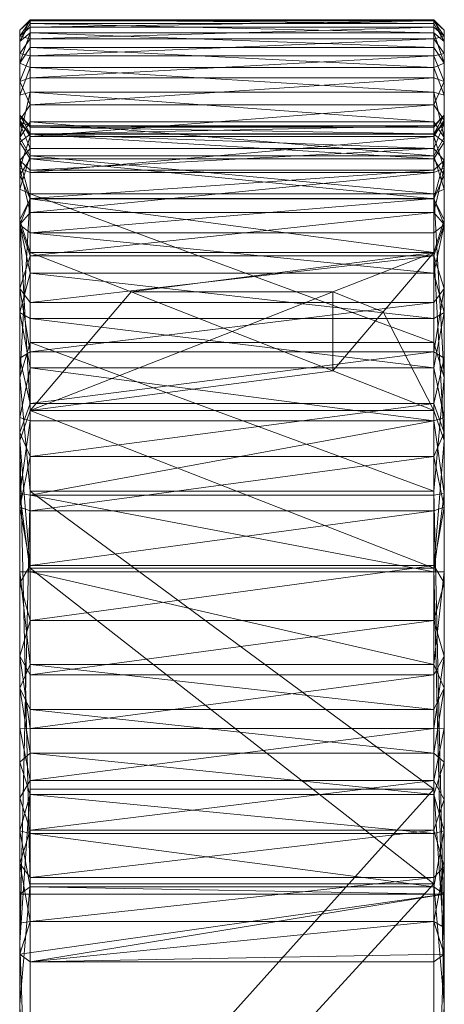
# Model space of a CAD drawing. Header units: centimetres. Extents: x -34.7 to 28.1, y -9.9 to 33.9.
# Tile 3 of 8: x -7.9 to -5.9, y -5.6 to -1. Entities that reach past the tile are written whole.
import ezdxf

# ---------------------------------------------------------------- set-up
doc = ezdxf.new("R2010")
doc.units = ezdxf.units.CM
doc.header["$LTSCALE"] = 2.54
doc.layers.add('Keine', color=7, linetype='Continuous', lineweight=5)

# ---------------------------------------------------------------- blocks, each defined once
blk = doc.blocks.new('Gruppe-5')
at = {"layer": 'Keine', "color": 7, "linetype": 'Continuous', "lineweight": 9}
for points in [[(-7.894, -0.9756, 221.1998), (-7.944, -1.0202, 222.4067), (-7.894, -0.9702, 221.4568)], [(-7.894, -0.9702, 221.4568), (-7.944, -1.0202, 222.4067), (-7.894, -0.9702, 222.6381)], [(-7.944, -1.0202, 222.4067), (-7.944, -1.0202, 223.8212), (-7.894, -0.9702, 222.6381)], [(-7.894, -0.9702, 222.6381), (-7.944, -1.0202, 223.8212), (-7.894, -0.9702, 223.8194)], [(-7.894, -0.9702, 223.8194), (-7.944, -1.0202, 223.8212), (-7.894, -0.9702, 225.0008)], [(-7.944, -1.0202, 223.8212), (-7.944, -1.0202, 225.2357), (-7.894, -0.9702, 225.0008)], [(-7.894, -0.9702, 225.0008), (-7.944, -1.0202, 225.2357), (-7.894, -0.9702, 225.5915)], [(-7.944, -1.0202, 225.2357), (-7.944, -1.0732, 226.6479), (-7.894, -0.9702, 225.5915)], [(-7.894, -0.9702, 225.5915), (-7.944, -1.0732, 226.6479), (-7.894, -0.9702, 225.8868)], [(-7.894, -0.9702, 225.8868), (-7.944, -1.0732, 226.6479), (-7.894, -0.9707, 226.1831)], [(-7.894, -0.9707, 226.1831), (-7.944, -1.0732, 226.6479), (-7.894, -0.9888, 226.4412)], [(-5.994, -0.9756, 221.1998), (-7.894, -0.9756, 221.1998), (-5.994, -0.9702, 221.4568)], [(-7.894, -0.9756, 221.1998), (-7.894, -0.9702, 221.4568), (-5.994, -0.9702, 221.4568)], [(-5.994, -0.9702, 221.4568), (-7.894, -0.9702, 221.4568), (-5.994, -0.9702, 222.6381)], [(-7.894, -0.9702, 221.4568), (-7.894, -0.9702, 222.6381), (-5.994, -0.9702, 222.6381)], [(-5.994, -0.9702, 222.6381), (-7.894, -0.9702, 222.6381), (-5.994, -0.9702, 223.8194)], [(-7.894, -0.9702, 222.6381), (-7.894, -0.9702, 223.8194), (-5.994, -0.9702, 223.8194)], [(-5.994, -0.9702, 223.8194), (-7.894, -0.9702, 223.8194), (-5.994, -0.9702, 225.0008)], [(-7.894, -0.9702, 223.8194), (-7.894, -0.9702, 225.0008), (-5.994, -0.9702, 225.0008)], [(-5.994, -0.9702, 225.0008), (-7.894, -0.9702, 225.0008), (-5.994, -0.9702, 225.5915)], [(-7.894, -0.9702, 225.0008), (-7.894, -0.9702, 225.5915), (-5.994, -0.9702, 225.5915)], [(-5.994, -0.9702, 225.5915), (-7.894, -0.9702, 225.5915), (-5.994, -0.9702, 225.8868)], [(-7.894, -0.9702, 225.5915), (-7.894, -0.9702, 225.8868), (-5.994, -0.9702, 225.8868)], [(-5.994, -0.9702, 225.8868), (-7.894, -0.9702, 225.8868), (-5.994, -0.9707, 226.1831)], [(-7.894, -0.9702, 225.8868), (-7.894, -0.9707, 226.1831), (-5.994, -0.9707, 226.1831)], [(-5.994, -0.9707, 226.1831), (-7.894, -0.9707, 226.1831), (-5.994, -0.9888, 226.4412)], [(-7.894, -0.9707, 226.1831), (-7.894, -0.9888, 226.4412), (-5.994, -0.9888, 226.4412)], [(-5.994, -0.9756, 221.1998), (-5.994, -0.9702, 221.4568), (-5.944, -1.0202, 222.4067)], [(-5.994, -0.9702, 221.4568), (-5.994, -0.9702, 222.6381), (-5.944, -1.0202, 222.4067)], [(-5.944, -1.0202, 222.4067), (-5.994, -0.9702, 222.6381), (-5.944, -1.0202, 223.8212)], [(-5.994, -0.9702, 222.6381), (-5.994, -0.9702, 223.8194), (-5.944, -1.0202, 223.8212)], [(-5.994, -0.9702, 223.8194), (-5.994, -0.9702, 225.0008), (-5.944, -1.0202, 223.8212)], [(-5.944, -1.0202, 223.8212), (-5.994, -0.9702, 225.0008), (-5.944, -1.0202, 225.2357)], [(-5.994, -0.9702, 225.0008), (-5.994, -0.9702, 225.5915), (-5.944, -1.0202, 225.2357)], [(-5.944, -1.0202, 225.2357), (-5.994, -0.9702, 225.5915), (-5.944, -1.0732, 226.6479)], [(-5.994, -0.9702, 225.5915), (-5.994, -0.9702, 225.8868), (-5.944, -1.0732, 226.6479)], [(-5.994, -0.9702, 225.8868), (-5.994, -0.9707, 226.1831), (-5.944, -1.0732, 226.6479)], [(-5.994, -0.9707, 226.1831), (-5.994, -0.9888, 226.4412), (-5.944, -1.0732, 226.6479)], [(-7.894, -1.0052, 220.9427), (-7.944, -1.048, 220.9924), (-7.894, -0.9756, 221.1998)], [(-7.944, -1.048, 220.9924), (-7.944, -1.0202, 222.4067), (-7.894, -0.9756, 221.1998)], [(-7.894, -0.9888, 226.4412), (-7.944, -1.0732, 226.6479), (-7.894, -1.0325, 226.6963)], [(-7.894, -1.0603, 220.6894), (-7.944, -1.048, 220.9924), (-7.894, -1.0052, 220.9427)], [(-5.994, -1.0052, 220.9427), (-7.894, -1.0052, 220.9427), (-5.994, -0.9756, 221.1998)], [(-7.894, -1.0052, 220.9427), (-7.894, -0.9756, 221.1998), (-5.994, -0.9756, 221.1998)], [(-5.994, -0.9888, 226.4412), (-7.894, -0.9888, 226.4412), (-5.994, -1.0325, 226.6963)], [(-7.894, -0.9888, 226.4412), (-7.894, -1.0325, 226.6963), (-5.994, -1.0325, 226.6963)], [(-5.994, -1.0603, 220.6894), (-7.894, -1.0603, 220.6894), (-5.994, -1.0052, 220.9427)], [(-7.894, -1.0603, 220.6894), (-7.894, -1.0052, 220.9427), (-5.994, -1.0052, 220.9427)], [(-5.994, -1.0052, 220.9427), (-5.994, -0.9756, 221.1998), (-5.944, -1.048, 220.9924)], [(-5.944, -1.048, 220.9924), (-5.994, -0.9756, 221.1998), (-5.944, -1.0202, 222.4067)], [(-5.994, -0.9888, 226.4412), (-5.994, -1.0325, 226.6963), (-5.944, -1.0732, 226.6479)], [(-5.994, -1.0603, 220.6894), (-5.994, -1.0052, 220.9427), (-5.944, -1.048, 220.9924)], [(-7.944, -1.048, 220.9924), (-7.944, -1.4202, 221.9634), (-7.944, -1.0202, 222.4067)], [(-7.944, -1.4202, 221.9634), (-7.944, -1.4202, 226.1315), (-7.944, -1.0202, 222.4067)], [(-7.944, -1.0202, 222.4067), (-7.944, -1.4202, 226.1315), (-7.944, -1.0202, 223.8212)], [(-7.944, -1.0202, 223.8212), (-7.944, -1.4202, 226.1315), (-7.944, -1.0202, 225.2357)], [(-7.944, -1.0202, 225.2357), (-7.944, -1.4202, 226.1315), (-7.944, -1.0732, 226.6479)], [(-7.944, -1.0732, 226.6479), (-7.944, -1.1744, 227.0041), (-7.894, -1.0325, 226.6963)], [(-7.894, -1.0325, 226.6963), (-7.944, -1.1744, 227.0041), (-7.894, -1.1014, 226.9461)], [(-7.944, -1.129, 220.631), (-7.944, -1.048, 220.9924), (-7.894, -1.0603, 220.6894)], [(-7.944, -1.129, 220.631), (-7.944, -1.4588, 220.9625), (-7.944, -1.048, 220.9924)], [(-7.944, -1.4588, 220.9625), (-7.944, -1.4202, 221.9634), (-7.944, -1.048, 220.9924)], [(-7.894, -1.1403, 220.4432), (-7.944, -1.129, 220.631), (-7.894, -1.0603, 220.6894)], [(-5.994, -1.0325, 226.6963), (-7.894, -1.0325, 226.6963), (-5.994, -1.1014, 226.9461)], [(-7.894, -1.0325, 226.6963), (-7.894, -1.1014, 226.9461), (-5.994, -1.1014, 226.9461)], [(-5.994, -1.1403, 220.4432), (-7.894, -1.1403, 220.4432), (-5.994, -1.0603, 220.6894)], [(-7.894, -1.1403, 220.4432), (-7.894, -1.0603, 220.6894), (-5.994, -1.0603, 220.6894)], [(-5.944, -1.0732, 226.6479), (-5.994, -1.0325, 226.6963), (-5.944, -1.1744, 227.0041)], [(-5.994, -1.0325, 226.6963), (-5.994, -1.1014, 226.9461), (-5.944, -1.1744, 227.0041)], [(-5.944, -1.129, 220.631), (-5.994, -1.0603, 220.6894), (-5.944, -1.048, 220.9924)], [(-5.994, -1.1403, 220.4432), (-5.994, -1.0603, 220.6894), (-5.944, -1.129, 220.631)], [(-5.944, -1.048, 220.9924), (-5.944, -1.0202, 222.4067), (-5.944, -1.4202, 221.9634)], [(-5.944, -1.4202, 221.9634), (-5.944, -1.0202, 222.4067), (-5.944, -1.4202, 226.1315)], [(-5.944, -1.0202, 222.4067), (-5.944, -1.0202, 223.8212), (-5.944, -1.4202, 226.1315)], [(-5.944, -1.0202, 223.8212), (-5.944, -1.0202, 225.2357), (-5.944, -1.4202, 226.1315)], [(-5.944, -1.0202, 225.2357), (-5.944, -1.0732, 226.6479), (-5.944, -1.4202, 226.1315)], [(-5.944, -1.129, 220.631), (-5.944, -1.048, 220.9924), (-5.944, -1.4588, 220.9625)], [(-5.944, -1.4588, 220.9625), (-5.944, -1.048, 220.9924), (-5.944, -1.4202, 221.9634)], [(-7.944, -1.4202, 226.1315), (-7.944, -1.4523, 226.5008), (-7.944, -1.0732, 226.6479)], [(-7.944, -1.4523, 226.5008), (-7.944, -1.5473, 226.8591), (-7.944, -1.0732, 226.6479)], [(-7.944, -1.0732, 226.6479), (-7.944, -1.5473, 226.8591), (-7.944, -1.1744, 227.0041)], [(-7.894, -1.1014, 226.9461), (-7.944, -1.1744, 227.0041), (-7.894, -1.1947, 227.1875)], [(-5.994, -1.1014, 226.9461), (-7.894, -1.1014, 226.9461), (-5.994, -1.1947, 227.1875)], [(-7.894, -1.1014, 226.9461), (-7.894, -1.1947, 227.1875), (-5.994, -1.1947, 227.1875)], [(-5.994, -1.1014, 226.9461), (-5.994, -1.1947, 227.1875), (-5.944, -1.1744, 227.0041)], [(-5.944, -1.4202, 226.1315), (-5.944, -1.0732, 226.6479), (-5.944, -1.4523, 226.5008)], [(-5.944, -1.4523, 226.5008), (-5.944, -1.0732, 226.6479), (-5.944, -1.5473, 226.8591)], [(-5.944, -1.0732, 226.6479), (-5.944, -1.1744, 227.0041), (-5.944, -1.5473, 226.8591)], [(-7.944, -1.2615, 220.2852), (-7.944, -1.129, 220.631), (-7.894, -1.1403, 220.4432)], [(-7.944, -1.2615, 220.2852), (-7.944, -1.6331, 220.4354), (-7.944, -1.129, 220.631)], [(-7.944, -1.6331, 220.4354), (-7.944, -1.4588, 220.9625), (-7.944, -1.129, 220.631)], [(-7.894, -1.2443, 220.2061), (-7.944, -1.2615, 220.2852), (-7.894, -1.1403, 220.4432)], [(-5.994, -1.2443, 220.2061), (-7.894, -1.2443, 220.2061), (-5.994, -1.1403, 220.4432)], [(-7.894, -1.2443, 220.2061), (-7.894, -1.1403, 220.4432), (-5.994, -1.1403, 220.4432)], [(-5.944, -1.2615, 220.2852), (-5.994, -1.1403, 220.4432), (-5.944, -1.129, 220.631)], [(-5.994, -1.2443, 220.2061), (-5.994, -1.1403, 220.4432), (-5.944, -1.2615, 220.2852)], [(-5.944, -1.2615, 220.2852), (-5.944, -1.129, 220.631), (-5.944, -1.6331, 220.4354)], [(-5.944, -1.6331, 220.4354), (-5.944, -1.129, 220.631), (-5.944, -1.4588, 220.9625)], [(-7.944, -1.1744, 227.0041), (-7.944, -1.3261, 227.3418), (-7.894, -1.1947, 227.1875)], [(-7.944, -1.1744, 227.0041), (-7.944, -1.5473, 226.8591), (-7.944, -1.3261, 227.3418)], [(-7.894, -1.1947, 227.1875), (-7.944, -1.3261, 227.3418), (-7.894, -1.3115, 227.4185)], [(-5.994, -1.1947, 227.1875), (-7.894, -1.1947, 227.1875), (-5.994, -1.3115, 227.4185)], [(-7.894, -1.1947, 227.1875), (-7.894, -1.3115, 227.4185), (-5.994, -1.3115, 227.4185)], [(-5.944, -1.1744, 227.0041), (-5.994, -1.1947, 227.1875), (-5.944, -1.3261, 227.3418)], [(-5.994, -1.1947, 227.1875), (-5.994, -1.3115, 227.4185), (-5.944, -1.3261, 227.3418)], [(-5.944, -1.1744, 227.0041), (-5.944, -1.3261, 227.3418), (-5.944, -1.5473, 226.8591)], [(-7.894, -1.3715, 219.9803), (-7.944, -1.2615, 220.2852), (-7.894, -1.2443, 220.2061)], [(-5.994, -1.3715, 219.9803), (-7.894, -1.3715, 219.9803), (-5.994, -1.2443, 220.2061)], [(-7.894, -1.3715, 219.9803), (-7.894, -1.2443, 220.2061), (-5.994, -1.2443, 220.2061)], [(-5.994, -1.3715, 219.9803), (-5.994, -1.2443, 220.2061), (-5.944, -1.2615, 220.2852)], [(-7.944, -1.4426, 219.9623), (-7.944, -1.2615, 220.2852), (-7.894, -1.3715, 219.9803)], [(-7.944, -1.4426, 219.9623), (-7.944, -1.6331, 220.4354), (-7.944, -1.2615, 220.2852)], [(-5.944, -1.4426, 219.9623), (-5.994, -1.3715, 219.9803), (-5.944, -1.2615, 220.2852)], [(-5.944, -1.4426, 219.9623), (-5.944, -1.2615, 220.2852), (-5.944, -1.6331, 220.4354)], [(-7.944, -1.3261, 227.3418), (-7.944, -1.5252, 227.6541), (-7.894, -1.3115, 227.4185)], [(-7.894, -1.3115, 227.4185), (-7.944, -1.5252, 227.6541), (-7.894, -1.451, 227.637)], [(-7.944, -1.5473, 226.8591), (-7.944, -1.7025, 227.1958), (-7.944, -1.3261, 227.3418)], [(-7.944, -1.3261, 227.3418), (-7.944, -1.7025, 227.1958), (-7.944, -1.5252, 227.6541)], [(-5.994, -1.3115, 227.4185), (-7.894, -1.3115, 227.4185), (-5.994, -1.451, 227.637)], [(-7.894, -1.3115, 227.4185), (-7.894, -1.451, 227.637), (-5.994, -1.451, 227.637)], [(-5.944, -1.3261, 227.3418), (-5.994, -1.3115, 227.4185), (-5.944, -1.5252, 227.6541)], [(-5.994, -1.3115, 227.4185), (-5.994, -1.451, 227.637), (-5.944, -1.5252, 227.6541)], [(-5.944, -1.5473, 226.8591), (-5.944, -1.3261, 227.3418), (-5.944, -1.7025, 227.1958)], [(-5.944, -1.3261, 227.3418), (-5.944, -1.5252, 227.6541), (-5.944, -1.7025, 227.1958)], [(-7.894, -1.5204, 219.7685), (-7.944, -1.4426, 219.9623), (-7.894, -1.3715, 219.9803)], [(-5.994, -1.5204, 219.7685), (-7.894, -1.5204, 219.7685), (-5.994, -1.3715, 219.9803)], [(-7.894, -1.5204, 219.7685), (-7.894, -1.3715, 219.9803), (-5.994, -1.3715, 219.9803)], [(-5.994, -1.5204, 219.7685), (-5.994, -1.3715, 219.9803), (-5.944, -1.4426, 219.9623)], [(-7.944, -1.4202, 226.1315), (-7.894, -1.4702, 226.1315), (-7.944, -1.4523, 226.5008)], [(-7.944, -1.4202, 226.1315), (-7.944, -1.4202, 221.9634), (-7.894, -1.4702, 226.1315)], [(-7.944, -1.4588, 220.9625), (-7.894, -1.5079, 220.9719), (-7.944, -1.4202, 221.9634)], [(-7.894, -1.5079, 220.9719), (-7.894, -1.4758, 221.2142), (-7.944, -1.4202, 221.9634)], [(-7.894, -1.4758, 221.2142), (-7.894, -1.4702, 221.4628), (-7.944, -1.4202, 221.9634)], [(-7.894, -1.4702, 221.4628), (-7.894, -1.4702, 221.9634), (-7.944, -1.4202, 221.9634)], [(-7.894, -1.4702, 221.9634), (-7.894, -1.4702, 226.1315), (-7.944, -1.4202, 221.9634)], [(-5.994, -1.4702, 226.1315), (-5.944, -1.4202, 226.1315), (-5.994, -1.5094, 226.5346)], [(-5.944, -1.4202, 226.1315), (-5.944, -1.4523, 226.5008), (-5.994, -1.5094, 226.5346)], [(-5.994, -1.4702, 226.1315), (-5.994, -1.4702, 221.9634), (-5.944, -1.4202, 226.1315)], [(-5.944, -1.4588, 220.9625), (-5.944, -1.4202, 221.9634), (-5.994, -1.5079, 220.9719)], [(-5.994, -1.5079, 220.9719), (-5.944, -1.4202, 221.9634), (-5.994, -1.4758, 221.2142)], [(-5.994, -1.4758, 221.2142), (-5.944, -1.4202, 221.9634), (-5.994, -1.4702, 221.4628)], [(-5.994, -1.4702, 221.4628), (-5.944, -1.4202, 221.9634), (-5.994, -1.4702, 221.9634)], [(-5.944, -1.4202, 221.9634), (-5.944, -1.4202, 226.1315), (-5.994, -1.4702, 221.9634)], [(-7.944, -1.6687, 219.669), (-7.944, -1.4426, 219.9623), (-7.894, -1.5204, 219.7685)], [(-7.944, -1.6687, 219.669), (-7.944, -1.9364, 219.9704), (-7.944, -1.4426, 219.9623)], [(-7.944, -1.9364, 219.9704), (-7.944, -1.6331, 220.4354), (-7.944, -1.4426, 219.9623)], [(-7.894, -1.451, 227.637), (-7.944, -1.5252, 227.6541), (-7.894, -1.6113, 227.8403)], [(-7.944, -1.5473, 226.8591), (-7.944, -1.4523, 226.5008), (-7.894, -1.5094, 226.5346)], [(-7.894, -1.5094, 226.5346), (-7.944, -1.4523, 226.5008), (-7.894, -1.4702, 226.1315)], [(-7.944, -1.6331, 220.4354), (-7.894, -1.5764, 220.7088), (-7.944, -1.4588, 220.9625)], [(-7.894, -1.5764, 220.7088), (-7.894, -1.5079, 220.9719), (-7.944, -1.4588, 220.9625)], [(-5.994, -1.451, 227.637), (-7.894, -1.451, 227.637), (-5.994, -1.6113, 227.8403)], [(-7.894, -1.451, 227.637), (-7.894, -1.6113, 227.8403), (-5.994, -1.6113, 227.8403)], [(-7.894, -1.4702, 226.1315), (-5.994, -1.4702, 226.1315), (-7.894, -1.5094, 226.5346)], [(-5.994, -1.4702, 226.1315), (-5.994, -1.5094, 226.5346), (-7.894, -1.5094, 226.5346)], [(-5.994, -1.4702, 226.1315), (-7.894, -1.4702, 226.1315), (-5.994, -1.4702, 221.9634)], [(-7.894, -1.4702, 226.1315), (-7.894, -1.4702, 221.9634), (-5.994, -1.4702, 221.9634)], [(-7.894, -1.4702, 221.9634), (-7.894, -1.4702, 221.4628), (-5.994, -1.4702, 221.9634)], [(-5.994, -1.4702, 221.9634), (-7.894, -1.4702, 221.4628), (-5.994, -1.4702, 221.4628)], [(-5.994, -1.4702, 221.4628), (-7.894, -1.4702, 221.4628), (-5.994, -1.4758, 221.2142)], [(-7.894, -1.4702, 221.4628), (-7.894, -1.4758, 221.2142), (-5.994, -1.4758, 221.2142)], [(-5.994, -1.4758, 221.2142), (-7.894, -1.4758, 221.2142), (-5.994, -1.5079, 220.9719)], [(-7.894, -1.4758, 221.2142), (-7.894, -1.5079, 220.9719), (-5.994, -1.5079, 220.9719)], [(-5.944, -1.6687, 219.669), (-5.994, -1.5204, 219.7685), (-5.944, -1.4426, 219.9623)], [(-5.994, -1.451, 227.637), (-5.994, -1.6113, 227.8403), (-5.944, -1.5252, 227.6541)], [(-5.944, -1.4523, 226.5008), (-5.944, -1.5473, 226.8591), (-5.994, -1.5094, 226.5346)], [(-5.944, -1.6331, 220.4354), (-5.944, -1.4588, 220.9625), (-5.994, -1.5764, 220.7088)], [(-5.994, -1.5764, 220.7088), (-5.944, -1.4588, 220.9625), (-5.994, -1.5079, 220.9719)], [(-5.944, -1.6687, 219.669), (-5.944, -1.4426, 219.9623), (-5.944, -1.9364, 219.9704)], [(-5.944, -1.9364, 219.9704), (-5.944, -1.4426, 219.9623), (-5.944, -1.6331, 220.4354)], [(-7.894, -1.6253, 226.9228), (-7.944, -1.5473, 226.8591), (-7.894, -1.5094, 226.5346)], [(-7.894, -1.6896, 219.5726), (-7.944, -1.6687, 219.669), (-7.894, -1.5204, 219.7685)], [(-7.944, -1.5252, 227.6541), (-7.944, -1.7674, 227.9342), (-7.894, -1.6113, 227.8403)], [(-7.944, -1.7025, 227.1958), (-7.944, -1.9132, 227.5008), (-7.944, -1.5252, 227.6541)], [(-7.944, -1.5252, 227.6541), (-7.944, -1.9132, 227.5008), (-7.944, -1.7674, 227.9342)], [(-5.994, -1.5079, 220.9719), (-7.894, -1.5079, 220.9719), (-5.994, -1.5764, 220.7088)], [(-7.894, -1.5764, 220.7088), (-5.994, -1.5764, 220.7088), (-7.894, -1.5079, 220.9719)], [(-5.994, -1.5094, 226.5346), (-5.994, -1.6253, 226.9228), (-7.894, -1.5094, 226.5346)], [(-7.894, -1.5094, 226.5346), (-5.994, -1.6253, 226.9228), (-7.894, -1.6253, 226.9228)], [(-5.994, -1.6896, 219.5726), (-7.894, -1.6896, 219.5726), (-5.994, -1.5204, 219.7685)], [(-7.894, -1.6896, 219.5726), (-7.894, -1.5204, 219.7685), (-5.994, -1.5204, 219.7685)], [(-5.994, -1.5094, 226.5346), (-5.944, -1.5473, 226.8591), (-5.994, -1.6253, 226.9228)], [(-5.994, -1.6896, 219.5726), (-5.994, -1.5204, 219.7685), (-5.944, -1.6687, 219.669)], [(-5.944, -1.5252, 227.6541), (-5.994, -1.6113, 227.8403), (-5.944, -1.7674, 227.9342)], [(-5.944, -1.7025, 227.1958), (-5.944, -1.5252, 227.6541), (-5.944, -1.9132, 227.5008)], [(-5.944, -1.5252, 227.6541), (-5.944, -1.7674, 227.9342), (-5.944, -1.9132, 227.5008)], [(-7.944, -1.7025, 227.1958), (-7.944, -1.5473, 226.8591), (-7.894, -1.6253, 226.9228)], [(-5.944, -1.5473, 226.8591), (-5.944, -1.7025, 227.1958), (-5.994, -1.6253, 226.9228)], [(-7.894, -1.6781, 220.457), (-7.894, -1.5764, 220.7088), (-7.944, -1.6331, 220.4354)], [(-7.894, -1.6113, 227.8403), (-7.944, -1.7674, 227.9342), (-7.894, -1.7896, 228.0271)], [(-5.994, -1.6781, 220.457), (-5.994, -1.5764, 220.7088), (-7.894, -1.6781, 220.457)], [(-7.894, -1.6781, 220.457), (-5.994, -1.5764, 220.7088), (-7.894, -1.5764, 220.7088)], [(-5.994, -1.6113, 227.8403), (-7.894, -1.6113, 227.8403), (-5.994, -1.7896, 228.0271)], [(-7.894, -1.6113, 227.8403), (-7.894, -1.7896, 228.0271), (-5.994, -1.7896, 228.0271)], [(-5.994, -1.6781, 220.457), (-5.944, -1.6331, 220.4354), (-5.994, -1.5764, 220.7088)], [(-5.994, -1.6113, 227.8403), (-5.994, -1.7896, 228.0271), (-5.944, -1.7674, 227.9342)], [(-7.894, -1.8137, 227.2817), (-7.944, -1.7025, 227.1958), (-7.894, -1.6253, 226.9228)], [(-7.944, -1.9364, 219.9704), (-7.894, -1.8115, 220.2205), (-7.944, -1.6331, 220.4354)], [(-7.894, -1.8115, 220.2205), (-7.894, -1.6781, 220.457), (-7.944, -1.6331, 220.4354)], [(-7.944, -1.9348, 219.4115), (-7.944, -1.6687, 219.669), (-7.894, -1.8777, 219.3943)], [(-7.894, -1.8777, 219.3943), (-7.944, -1.6687, 219.669), (-7.894, -1.6896, 219.5726)], [(-7.944, -1.9348, 219.4115), (-7.944, -1.9364, 219.9704), (-7.944, -1.6687, 219.669)], [(-5.994, -1.6253, 226.9228), (-5.994, -1.8137, 227.2817), (-7.894, -1.6253, 226.9228)], [(-7.894, -1.6253, 226.9228), (-5.994, -1.8137, 227.2817), (-7.894, -1.8137, 227.2817)], [(-5.994, -1.6253, 226.9228), (-5.944, -1.7025, 227.1958), (-5.994, -1.8137, 227.2817)], [(-5.944, -1.9364, 219.9704), (-5.944, -1.6331, 220.4354), (-5.994, -1.8115, 220.2205)], [(-5.994, -1.8115, 220.2205), (-5.944, -1.6331, 220.4354), (-5.994, -1.6781, 220.457)], [(-5.944, -1.9348, 219.4115), (-5.994, -1.8777, 219.3943), (-5.944, -1.6687, 219.669)], [(-5.994, -1.8777, 219.3943), (-5.994, -1.6896, 219.5726), (-5.944, -1.6687, 219.669)], [(-5.944, -1.9348, 219.4115), (-5.944, -1.6687, 219.669), (-5.944, -1.9364, 219.9704)], [(-7.944, -1.9132, 227.5008), (-7.944, -1.7025, 227.1958), (-7.894, -1.8137, 227.2817)], [(-5.994, -1.8115, 220.2205), (-5.994, -1.6781, 220.457), (-7.894, -1.8115, 220.2205)], [(-7.894, -1.8115, 220.2205), (-5.994, -1.6781, 220.457), (-7.894, -1.6781, 220.457)], [(-5.994, -1.8777, 219.3943), (-7.894, -1.8777, 219.3943), (-5.994, -1.6896, 219.5726)], [(-7.894, -1.8777, 219.3943), (-7.894, -1.6896, 219.5726), (-5.994, -1.6896, 219.5726)], [(-5.944, -1.7025, 227.1958), (-5.944, -1.9132, 227.5008), (-5.994, -1.8137, 227.2817)], [(-7.944, -1.7674, 227.9342), (-7.944, -2.6544, 228.8212), (-7.894, -1.7896, 228.0271)], [(-7.944, -1.9132, 227.5008), (-7.944, -2.9507, 228.5517), (-7.944, -1.7674, 227.9342)], [(-7.944, -1.7674, 227.9342), (-7.944, -2.9507, 228.5517), (-7.944, -2.6544, 228.8212)], [(-7.894, -1.7896, 228.0271), (-7.944, -2.6544, 228.8212), (-7.894, -2.4897, 228.7271)], [(-5.994, -1.7896, 228.0271), (-7.894, -1.7896, 228.0271), (-5.994, -2.4897, 228.7271)], [(-7.894, -1.7896, 228.0271), (-7.894, -2.4897, 228.7271), (-5.994, -2.4897, 228.7271)], [(-5.944, -1.7674, 227.9342), (-5.994, -1.7896, 228.0271), (-5.944, -2.6544, 228.8212)], [(-5.994, -1.7896, 228.0271), (-5.994, -2.4897, 228.7271), (-5.944, -2.6544, 228.8212)], [(-5.944, -1.9132, 227.5008), (-5.944, -1.7674, 227.9342), (-5.944, -2.9507, 228.5517)], [(-5.944, -1.7674, 227.9342), (-5.944, -2.6544, 228.8212), (-5.944, -2.9507, 228.5517)], [(-7.894, -1.9744, 220.0029), (-7.894, -1.8115, 220.2205), (-7.944, -1.9364, 219.9704)], [(-7.894, -2.0669, 227.5971), (-7.944, -1.9132, 227.5008), (-7.894, -1.8137, 227.2817)], [(-5.994, -1.9744, 220.0029), (-5.994, -1.8115, 220.2205), (-7.894, -1.9744, 220.0029)], [(-7.894, -1.9744, 220.0029), (-5.994, -1.8115, 220.2205), (-7.894, -1.8115, 220.2205)], [(-5.994, -1.8137, 227.2817), (-5.994, -2.0669, 227.5971), (-7.894, -1.8137, 227.2817)], [(-7.894, -1.8137, 227.2817), (-5.994, -2.0669, 227.5971), (-7.894, -2.0669, 227.5971)], [(-5.994, -1.9744, 220.0029), (-5.944, -1.9364, 219.9704), (-5.994, -1.8115, 220.2205)], [(-5.994, -1.8137, 227.2817), (-5.944, -1.9132, 227.5008), (-5.994, -2.0669, 227.5971)], [(-7.894, -2.0825, 219.2357), (-7.944, -1.9348, 219.4115), (-7.894, -1.8777, 219.3943)], [(-5.994, -2.0825, 219.2357), (-7.894, -2.0825, 219.2357), (-5.994, -1.8777, 219.3943)], [(-7.894, -2.0825, 219.2357), (-7.894, -1.8777, 219.3943), (-5.994, -1.8777, 219.3943)], [(-5.994, -2.0825, 219.2357), (-5.994, -1.8777, 219.3943), (-5.944, -1.9348, 219.4115)], [(-7.944, -2.9507, 228.5517), (-7.944, -1.9132, 227.5008), (-7.894, -2.8097, 228.34)], [(-7.894, -2.8097, 228.34), (-7.944, -1.9132, 227.5008), (-7.894, -2.0669, 227.5971)], [(-7.944, -2.2354, 219.1952), (-7.944, -1.9348, 219.4115), (-7.894, -2.0825, 219.2357)], [(-7.944, -2.2354, 219.1952), (-7.944, -2.3488, 219.5987), (-7.944, -1.9348, 219.4115)], [(-7.944, -2.3488, 219.5987), (-7.944, -1.9364, 219.9704), (-7.944, -1.9348, 219.4115)], [(-7.944, -2.3488, 219.5987), (-7.894, -2.1642, 219.8082), (-7.944, -1.9364, 219.9704)], [(-7.894, -2.1642, 219.8082), (-7.894, -1.9744, 220.0029), (-7.944, -1.9364, 219.9704)], [(-5.944, -1.9132, 227.5008), (-5.944, -2.9507, 228.5517), (-5.994, -2.0669, 227.5971)], [(-5.944, -2.2354, 219.1952), (-5.994, -2.0825, 219.2357), (-5.944, -1.9348, 219.4115)], [(-5.944, -2.3488, 219.5987), (-5.944, -1.9364, 219.9704), (-5.994, -2.1642, 219.8082)], [(-5.994, -2.1642, 219.8082), (-5.944, -1.9364, 219.9704), (-5.994, -1.9744, 220.0029)], [(-5.944, -2.2354, 219.1952), (-5.944, -1.9348, 219.4115), (-5.944, -2.3488, 219.5987)], [(-5.944, -2.3488, 219.5987), (-5.944, -1.9348, 219.4115), (-5.944, -1.9364, 219.9704)], [(-7.894, -2.1642, 219.8082), (-5.994, -2.1642, 219.8082), (-7.894, -1.9744, 220.0029)], [(-5.994, -2.1642, 219.8082), (-5.994, -1.9744, 220.0029), (-7.894, -1.9744, 220.0029)], [(-7.894, -2.3018, 219.0984), (-7.944, -2.2354, 219.1952), (-7.894, -2.0825, 219.2357)], [(-7.894, -2.0669, 227.5971), (-7.419, -2.2522, 227.7826), (-7.894, -2.8097, 228.34)], [(-7.894, -2.0669, 227.5971), (-5.994, -2.0669, 227.5971), (-7.419, -2.2522, 227.7826)], [(-5.994, -2.3018, 219.0984), (-7.894, -2.3018, 219.0984), (-5.994, -2.0825, 219.2357)], [(-7.894, -2.3018, 219.0984), (-7.894, -2.0825, 219.2357), (-5.994, -2.0825, 219.2357)], [(-5.994, -2.0669, 227.5971), (-6.469, -2.2522, 227.7826), (-7.419, -2.2522, 227.7826)], [(-5.994, -2.0669, 227.5971), (-6.2315, -2.3451, 227.8755), (-6.469, -2.2522, 227.7826)], [(-5.994, -2.0669, 227.5971), (-5.994, -2.8097, 228.34), (-6.2315, -2.3451, 227.8755)], [(-5.994, -2.0669, 227.5971), (-5.944, -2.9507, 228.5517), (-5.994, -2.8097, 228.34)], [(-5.994, -2.3018, 219.0984), (-5.994, -2.0825, 219.2357), (-5.944, -2.2354, 219.1952)], [(-7.894, -2.3772, 219.6398), (-7.894, -2.1642, 219.8082), (-7.944, -2.3488, 219.5987)], [(-7.894, -2.3772, 219.6398), (-5.994, -2.3772, 219.6398), (-7.894, -2.1642, 219.8082)], [(-5.994, -2.3772, 219.6398), (-5.994, -2.1642, 219.8082), (-7.894, -2.1642, 219.8082)], [(-5.994, -2.3772, 219.6398), (-5.944, -2.3488, 219.5987), (-5.994, -2.1642, 219.8082)], [(-7.944, -2.5641, 219.0248), (-7.944, -2.2354, 219.1952), (-7.894, -2.534, 218.9833)], [(-7.894, -2.534, 218.9833), (-7.944, -2.2354, 219.1952), (-7.894, -2.3018, 219.0984)], [(-7.944, -2.5641, 219.0248), (-7.944, -2.3488, 219.5987), (-7.944, -2.2354, 219.1952)], [(-6.944, -2.438, 227.9684), (-7.894, -2.8097, 228.34), (-7.419, -2.2522, 227.7826)], [(-6.944, -2.438, 227.9684), (-7.419, -2.2522, 227.7826), (-6.469, -2.2522, 227.7826)], [(-6.944, -2.438, 227.9684), (-6.469, -2.2522, 227.7826), (-6.469, -2.6238, 228.1542)], [(-6.469, -2.6238, 228.1542), (-6.469, -2.2522, 227.7826), (-6.2315, -2.3451, 227.8755)], [(-5.944, -2.5641, 219.0248), (-5.994, -2.534, 218.9833), (-5.944, -2.2354, 219.1952)], [(-5.994, -2.534, 218.9833), (-5.994, -2.3018, 219.0984), (-5.944, -2.2354, 219.1952)], [(-5.944, -2.5641, 219.0248), (-5.944, -2.2354, 219.1952), (-5.944, -2.3488, 219.5987)], [(-5.994, -2.534, 218.9833), (-7.894, -2.534, 218.9833), (-5.994, -2.3018, 219.0984)], [(-7.894, -2.534, 218.9833), (-7.894, -2.3018, 219.0984), (-5.994, -2.3018, 219.0984)], [(-7.944, -2.8425, 219.3448), (-7.894, -2.6101, 219.5003), (-7.944, -2.3488, 219.5987)], [(-7.894, -2.6101, 219.5003), (-7.894, -2.3772, 219.6398), (-7.944, -2.3488, 219.5987)], [(-7.944, -2.8425, 219.3448), (-7.944, -2.3488, 219.5987), (-7.944, -2.5641, 219.0248)], [(-6.469, -2.6238, 228.1542), (-6.2315, -2.3451, 227.8755), (-5.994, -2.8097, 228.34)], [(-5.944, -2.8425, 219.3448), (-5.944, -2.3488, 219.5987), (-5.994, -2.6101, 219.5003)], [(-5.994, -2.6101, 219.5003), (-5.944, -2.3488, 219.5987), (-5.994, -2.3772, 219.6398)], [(-5.944, -2.8425, 219.3448), (-5.944, -2.5641, 219.0248), (-5.944, -2.3488, 219.5987)], [(-7.894, -2.6101, 219.5003), (-5.994, -2.6101, 219.5003), (-7.894, -2.3772, 219.6398)], [(-5.994, -2.6101, 219.5003), (-5.994, -2.3772, 219.6398), (-7.894, -2.3772, 219.6398)], [(-6.469, -2.6238, 228.1542), (-7.894, -2.8097, 228.34), (-6.944, -2.438, 227.9684)], [(-7.894, -2.4897, 228.7271), (-7.944, -2.6544, 228.8212), (-7.894, -3.1906, 229.428)], [(-5.994, -2.4897, 228.7271), (-7.894, -2.4897, 228.7271), (-5.994, -3.1906, 229.428)], [(-7.894, -2.4897, 228.7271), (-7.894, -3.1906, 229.428), (-5.994, -3.1906, 229.428)], [(-5.994, -2.4897, 228.7271), (-5.994, -3.1906, 229.428), (-5.944, -2.6544, 228.8212)], [(-7.894, -2.7765, 218.8921), (-7.944, -2.5641, 219.0248), (-7.894, -2.534, 218.9833)], [(-5.994, -2.7765, 218.8921), (-7.894, -2.7765, 218.8921), (-5.994, -2.534, 218.9833)], [(-7.894, -2.7765, 218.8921), (-7.894, -2.534, 218.9833), (-5.994, -2.534, 218.9833)], [(-5.994, -2.7765, 218.8921), (-5.994, -2.534, 218.9833), (-5.944, -2.5641, 219.0248)], [(-7.944, -2.9141, 218.9038), (-7.944, -2.5641, 219.0248), (-7.894, -2.7765, 218.8921)], [(-7.944, -2.9141, 218.9038), (-7.944, -2.8425, 219.3448), (-7.944, -2.5641, 219.0248)], [(-5.944, -2.9141, 218.9038), (-5.994, -2.7765, 218.8921), (-5.944, -2.5641, 219.0248)], [(-5.944, -2.9141, 218.9038), (-5.944, -2.5641, 219.0248), (-5.944, -2.8425, 219.3448)], [(-7.894, -2.8595, 219.3919), (-7.894, -2.6101, 219.5003), (-7.944, -2.8425, 219.3448)], [(-7.894, -2.8595, 219.3919), (-5.994, -2.8595, 219.3919), (-7.894, -2.6101, 219.5003)], [(-5.994, -2.8595, 219.3919), (-5.994, -2.6101, 219.5003), (-7.894, -2.6101, 219.5003)], [(-5.994, -2.8097, 228.34), (-7.894, -2.8097, 228.34), (-6.469, -2.6238, 228.1542)], [(-5.994, -2.8595, 219.3919), (-5.944, -2.8425, 219.3448), (-5.994, -2.6101, 219.5003)], [(-7.944, -2.6544, 228.8212), (-7.944, -5.3155, 231.4822), (-7.894, -3.1906, 229.428)], [(-7.944, -2.6544, 228.8212), (-7.944, -2.9507, 228.5517), (-7.944, -5.3155, 231.4822)], [(-5.944, -2.6544, 228.8212), (-5.994, -3.1906, 229.428), (-5.944, -5.3155, 231.4822)], [(-5.944, -2.6544, 228.8212), (-5.944, -5.3155, 231.4822), (-5.944, -2.9507, 228.5517)], [(-7.894, -3.0267, 218.8254), (-7.944, -2.9141, 218.9038), (-7.894, -2.7765, 218.8921)], [(-5.994, -3.0267, 218.8254), (-7.894, -3.0267, 218.8254), (-5.994, -2.7765, 218.8921)], [(-7.894, -3.0267, 218.8254), (-7.894, -2.7765, 218.8921), (-5.994, -2.7765, 218.8921)], [(-5.994, -3.0267, 218.8254), (-5.994, -2.7765, 218.8921), (-5.944, -2.9141, 218.9038)], [(-7.894, -3.5529, 229.0833), (-7.944, -2.9507, 228.5517), (-7.894, -2.8097, 228.34)], [(-7.894, -3.5529, 229.0833), (-7.894, -2.8097, 228.34), (-5.994, -3.5529, 229.0833)], [(-5.994, -3.5529, 229.0833), (-7.894, -2.8097, 228.34), (-5.994, -2.8097, 228.34)], [(-5.994, -2.8097, 228.34), (-5.944, -2.9507, 228.5517), (-5.994, -3.5529, 229.0833)], [(-7.944, -3.2009, 219.2499), (-7.894, -2.8595, 219.3919), (-7.944, -2.8425, 219.3448)], [(-7.944, -3.2009, 219.2499), (-7.944, -2.8425, 219.3448), (-7.944, -2.9141, 218.9038)], [(-7.894, -3.2095, 219.2992), (-7.894, -2.8595, 219.3919), (-7.944, -3.2009, 219.2499)], [(-5.994, -3.2095, 219.2992), (-5.994, -2.8595, 219.3919), (-7.894, -3.2095, 219.2992)], [(-7.894, -3.2095, 219.2992), (-5.994, -2.8595, 219.3919), (-7.894, -2.8595, 219.3919)], [(-5.944, -3.2009, 219.2499), (-5.944, -2.8425, 219.3448), (-5.994, -2.8595, 219.3919)], [(-5.994, -3.2095, 219.2992), (-5.944, -3.2009, 219.2499), (-5.994, -2.8595, 219.3919)], [(-5.944, -3.2009, 219.2499), (-5.944, -2.9141, 218.9038), (-5.944, -2.8425, 219.3448)], [(-7.944, -3.2653, 218.8362), (-7.944, -2.9141, 218.9038), (-7.894, -3.0267, 218.8254)], [(-7.944, -3.2653, 218.8362), (-7.944, -3.2009, 219.2499), (-7.944, -2.9141, 218.9038)], [(-5.944, -3.2653, 218.8362), (-5.994, -3.0267, 218.8254), (-5.944, -2.9141, 218.9038)], [(-5.944, -3.2653, 218.8362), (-5.944, -2.9141, 218.9038), (-5.944, -3.2009, 219.2499)], [(-7.944, -5.606, 231.207), (-7.944, -2.9507, 228.5517), (-7.894, -5.0395, 230.5698)], [(-7.894, -5.0395, 230.5698), (-7.944, -2.9507, 228.5517), (-7.894, -3.5529, 229.0833)], [(-7.944, -2.9507, 228.5517), (-7.944, -5.606, 231.207), (-7.944, -5.3155, 231.4822)], [(-5.944, -2.9507, 228.5517), (-5.944, -5.606, 231.207), (-5.994, -3.5529, 229.0833)], [(-5.944, -2.9507, 228.5517), (-5.944, -5.3155, 231.4822), (-5.944, -5.606, 231.207)], [(-7.894, -3.2822, 218.7839), (-7.944, -3.2653, 218.8362), (-7.894, -3.0267, 218.8254)], [(-5.994, -3.2822, 218.7839), (-7.894, -3.2822, 218.7839), (-5.994, -3.0267, 218.8254)], [(-7.894, -3.2822, 218.7839), (-7.894, -3.0267, 218.8254), (-5.994, -3.0267, 218.8254)], [(-5.994, -3.2822, 218.7839), (-5.994, -3.0267, 218.8254), (-5.944, -3.2653, 218.8362)], [(-7.894, -3.1906, 229.428), (-7.944, -5.3155, 231.4822), (-7.894, -4.5924, 230.8298)], [(-5.994, -3.1906, 229.428), (-7.894, -3.1906, 229.428), (-5.994, -4.5924, 230.8298)], [(-7.894, -3.1906, 229.428), (-7.894, -4.5924, 230.8298), (-5.994, -4.5924, 230.8298)], [(-5.994, -3.1906, 229.428), (-5.994, -4.5924, 230.8298), (-5.944, -5.3155, 231.4822)], [(-7.944, -3.5702, 219.2179), (-7.894, -3.5702, 219.2679), (-7.944, -3.2009, 219.2499)], [(-7.894, -3.5702, 219.2679), (-7.894, -3.2095, 219.2992), (-7.944, -3.2009, 219.2499)], [(-7.944, -3.5702, 219.2179), (-7.944, -3.2009, 219.2499), (-7.944, -3.2653, 218.8362)], [(-7.894, -3.5702, 219.2679), (-5.994, -3.5702, 219.2679), (-7.894, -3.2095, 219.2992)], [(-5.994, -3.5702, 219.2679), (-5.994, -3.2095, 219.2992), (-7.894, -3.2095, 219.2992)], [(-5.944, -3.5702, 219.2179), (-5.944, -3.2009, 219.2499), (-5.994, -3.5702, 219.2679)], [(-5.994, -3.5702, 219.2679), (-5.944, -3.2009, 219.2499), (-5.994, -3.2095, 219.2992)], [(-5.944, -3.5702, 219.2179), (-5.944, -3.2653, 218.8362), (-5.944, -3.2009, 219.2499)], [(-7.944, -3.6218, 218.8184), (-7.944, -3.2653, 218.8362), (-7.894, -3.5402, 218.7681)], [(-7.894, -3.5402, 218.7681), (-7.944, -3.2653, 218.8362), (-7.894, -3.2822, 218.7839)], [(-7.944, -3.6218, 218.8184), (-7.944, -3.5702, 219.2179), (-7.944, -3.2653, 218.8362)], [(-5.994, -3.5402, 218.7681), (-7.894, -3.5402, 218.7681), (-5.994, -3.2822, 218.7839)], [(-7.894, -3.5402, 218.7681), (-7.894, -3.2822, 218.7839), (-5.994, -3.2822, 218.7839)], [(-5.944, -3.6218, 218.8184), (-5.994, -3.5402, 218.7681), (-5.944, -3.2653, 218.8362)], [(-5.994, -3.5402, 218.7681), (-5.994, -3.2822, 218.7839), (-5.944, -3.2653, 218.8362)], [(-5.944, -3.6218, 218.8184), (-5.944, -3.2653, 218.8362), (-5.944, -3.5702, 219.2179)], [(-7.894, -3.7988, 218.778), (-7.944, -3.6218, 218.8184), (-7.894, -3.5402, 218.7681)], [(-5.994, -3.7988, 218.778), (-7.894, -3.7988, 218.778), (-5.994, -3.5402, 218.7681)], [(-7.894, -3.7988, 218.778), (-7.894, -3.5402, 218.7681), (-5.994, -3.5402, 218.7681)], [(-7.894, -5.0395, 230.5698), (-7.894, -3.5529, 229.0833), (-5.994, -5.0395, 230.5698)], [(-5.994, -5.0395, 230.5698), (-7.894, -3.5529, 229.0833), (-5.994, -3.5529, 229.0833)], [(-5.994, -3.7988, 218.778), (-5.994, -3.5402, 218.7681), (-5.944, -3.6218, 218.8184)], [(-5.994, -3.5529, 229.0833), (-5.944, -5.606, 231.207), (-5.994, -5.0395, 230.5698)], [(-7.894, -3.5702, 219.2679), (-7.944, -3.5702, 219.2179), (-7.894, -4.0057, 219.3136)], [(-7.944, -4.1176, 219.2888), (-7.894, -4.0057, 219.3136), (-7.944, -3.5702, 219.2179)], [(-7.944, -4.1176, 219.2888), (-7.944, -3.5702, 219.2179), (-7.944, -3.9676, 218.8491)], [(-7.944, -3.9676, 218.8491), (-7.944, -3.5702, 219.2179), (-7.944, -3.6218, 218.8184)], [(-5.994, -3.5702, 219.2679), (-7.894, -3.5702, 219.2679), (-5.994, -4.0057, 219.3136)], [(-7.894, -4.0057, 219.3136), (-5.994, -4.0057, 219.3136), (-7.894, -3.5702, 219.2679)], [(-5.994, -3.5702, 219.2679), (-5.994, -4.0057, 219.3136), (-5.944, -3.5702, 219.2179)], [(-5.944, -4.1176, 219.2888), (-5.944, -3.5702, 219.2179), (-5.994, -4.0057, 219.3136)], [(-5.944, -4.1176, 219.2888), (-5.944, -3.9676, 218.8491), (-5.944, -3.5702, 219.2179)], [(-5.944, -3.9676, 218.8491), (-5.944, -3.6218, 218.8184), (-5.944, -3.5702, 219.2179)], [(-7.944, -3.9676, 218.8491), (-7.944, -3.6218, 218.8184), (-7.894, -3.7988, 218.778)], [(-5.944, -3.9676, 218.8491), (-5.994, -3.7988, 218.778), (-5.944, -3.6218, 218.8184)], [(-7.894, -4.0553, 218.8136), (-7.944, -3.9676, 218.8491), (-7.894, -3.7988, 218.778)], [(-5.994, -4.0553, 218.8136), (-7.894, -4.0553, 218.8136), (-5.994, -3.7988, 218.778)], [(-7.894, -4.0553, 218.8136), (-7.894, -3.7988, 218.778), (-5.994, -3.7988, 218.778)], [(-5.994, -4.0553, 218.8136), (-5.994, -3.7988, 218.778), (-5.944, -3.9676, 218.8491)], [(-7.944, -4.3061, 218.9264), (-7.944, -3.9676, 218.8491), (-7.894, -4.3072, 218.8745)], [(-7.894, -4.3072, 218.8745), (-7.944, -3.9676, 218.8491), (-7.894, -4.0553, 218.8136)], [(-7.944, -4.3061, 218.9264), (-7.944, -4.1176, 219.2888), (-7.944, -3.9676, 218.8491)], [(-5.944, -4.3061, 218.9264), (-5.994, -4.3072, 218.8745), (-5.944, -3.9676, 218.8491)], [(-5.994, -4.3072, 218.8745), (-5.994, -4.0553, 218.8136), (-5.944, -3.9676, 218.8491)], [(-5.944, -4.3061, 218.9264), (-5.944, -3.9676, 218.8491), (-5.944, -4.1176, 219.2888)], [(-7.894, -4.2175, 219.3702), (-7.894, -4.0057, 219.3136), (-7.944, -4.1176, 219.2888)], [(-7.894, -4.2175, 219.3702), (-5.994, -4.2175, 219.3702), (-7.894, -4.0057, 219.3136)], [(-5.994, -4.2175, 219.3702), (-5.994, -4.0057, 219.3136), (-7.894, -4.0057, 219.3136)], [(-5.994, -4.2175, 219.3702), (-5.944, -4.1176, 219.2888), (-5.994, -4.0057, 219.3136)], [(-5.994, -4.3072, 218.8745), (-7.894, -4.3072, 218.8745), (-5.994, -4.0553, 218.8136)], [(-7.894, -4.3072, 218.8745), (-7.894, -4.0553, 218.8136), (-5.994, -4.0553, 218.8136)], [(-7.944, -4.4666, 219.4137), (-7.894, -4.4228, 219.4488), (-7.944, -4.1176, 219.2888)], [(-7.894, -4.4228, 219.4488), (-7.894, -4.2175, 219.3702), (-7.944, -4.1176, 219.2888)], [(-7.944, -4.4666, 219.4137), (-7.944, -4.1176, 219.2888), (-7.944, -4.3061, 218.9264)], [(-5.944, -4.4666, 219.4137), (-5.944, -4.1176, 219.2888), (-5.994, -4.4228, 219.4488)], [(-5.994, -4.4228, 219.4488), (-5.944, -4.1176, 219.2888), (-5.994, -4.2175, 219.3702)], [(-5.944, -4.4666, 219.4137), (-5.944, -4.3061, 218.9264), (-5.944, -4.1176, 219.2888)], [(-7.894, -4.4228, 219.4488), (-5.994, -4.4228, 219.4488), (-7.894, -4.2175, 219.3702)], [(-5.994, -4.4228, 219.4488), (-5.994, -4.2175, 219.3702), (-7.894, -4.2175, 219.3702)], [(-7.944, -4.6345, 219.0506), (-7.944, -4.3061, 218.9264), (-7.894, -4.5516, 218.9603)], [(-7.894, -4.5516, 218.9603), (-7.944, -4.3061, 218.9264), (-7.894, -4.3072, 218.8745)], [(-7.944, -4.6345, 219.0506), (-7.944, -4.4666, 219.4137), (-7.944, -4.3061, 218.9264)], [(-5.994, -4.5516, 218.9603), (-7.894, -4.5516, 218.9603), (-5.994, -4.3072, 218.8745)], [(-7.894, -4.5516, 218.9603), (-7.894, -4.3072, 218.8745), (-5.994, -4.3072, 218.8745)], [(-5.944, -4.6422, 219.0542), (-5.994, -4.5516, 218.9603), (-5.944, -4.3061, 218.9264)], [(-5.994, -4.5516, 218.9603), (-5.994, -4.3072, 218.8745), (-5.944, -4.3061, 218.9264)], [(-5.944, -4.6422, 219.0542), (-5.944, -4.3061, 218.9264), (-5.944, -4.4666, 219.4137)], [(-7.894, -4.6184, 219.5483), (-7.894, -4.4228, 219.4488), (-7.944, -4.4666, 219.4137)], [(-7.894, -4.6184, 219.5483), (-5.994, -4.6184, 219.5483), (-7.894, -4.4228, 219.4488)], [(-5.994, -4.6184, 219.5483), (-5.994, -4.4228, 219.4488), (-7.894, -4.4228, 219.4488)], [(-5.994, -4.6184, 219.5483), (-5.944, -4.4666, 219.4137), (-5.994, -4.4228, 219.4488)], [(-7.944, -4.789, 219.5968), (-7.894, -4.6184, 219.5483), (-7.944, -4.4666, 219.4137)], [(-7.944, -4.789, 219.5968), (-7.944, -4.4666, 219.4137), (-7.944, -4.9426, 219.2188)], [(-7.944, -4.9426, 219.2188), (-7.944, -4.4666, 219.4137), (-7.944, -4.6345, 219.0506)], [(-5.944, -4.789, 219.5968), (-5.944, -4.4666, 219.4137), (-5.994, -4.6184, 219.5483)], [(-5.944, -4.789, 219.5968), (-5.944, -4.9569, 219.2279), (-5.944, -4.4666, 219.4137)], [(-5.944, -4.9569, 219.2279), (-5.944, -4.6422, 219.0542), (-5.944, -4.4666, 219.4137)], [(-7.894, -4.7861, 219.0698), (-7.944, -4.6345, 219.0506), (-7.894, -4.5516, 218.9603)], [(-5.994, -4.7861, 219.0698), (-7.894, -4.7861, 219.0698), (-5.994, -4.5516, 218.9603)], [(-7.894, -4.7861, 219.0698), (-7.894, -4.5516, 218.9603), (-5.994, -4.5516, 218.9603)], [(-5.994, -4.7861, 219.0698), (-5.994, -4.5516, 218.9603), (-5.944, -4.6422, 219.0542)], [(-7.894, -4.5924, 230.8298), (-7.944, -5.3155, 231.4822), (-7.894, -6.7104, 232.9477)], [(-7.894, -4.8025, 219.6675), (-7.894, -4.6184, 219.5483), (-7.944, -4.789, 219.5968)], [(-7.944, -4.9426, 219.2188), (-7.944, -4.6345, 219.0506), (-7.894, -4.7861, 219.0698)], [(-7.894, -4.5924, 230.8298), (-7.894, -6.7104, 232.9477), (-5.994, -4.5924, 230.8298)], [(-5.994, -4.5924, 230.8298), (-7.894, -6.7104, 232.9477), (-5.994, -6.7104, 232.9477)], [(-7.894, -4.8025, 219.6675), (-5.994, -4.8025, 219.6675), (-7.894, -4.6184, 219.5483)], [(-5.994, -4.8025, 219.6675), (-5.994, -4.6184, 219.5483), (-7.894, -4.6184, 219.5483)], [(-5.994, -4.5924, 230.8298), (-5.994, -6.7104, 232.9477), (-5.944, -5.3155, 231.4822)], [(-5.994, -4.8025, 219.6675), (-5.944, -4.789, 219.5968), (-5.994, -4.6184, 219.5483)], [(-5.944, -4.9569, 219.2279), (-5.994, -4.7861, 219.0698), (-5.944, -4.6422, 219.0542)], [(-7.894, -5.0088, 219.2022), (-7.944, -4.9426, 219.2188), (-7.894, -4.7861, 219.0698)], [(-7.944, -5.0878, 219.845), (-7.894, -5.0524, 219.8803), (-7.944, -4.789, 219.5968)], [(-7.894, -5.0524, 219.8803), (-7.894, -4.8025, 219.6675), (-7.944, -4.789, 219.5968)], [(-7.944, -5.0878, 219.845), (-7.944, -4.789, 219.5968), (-7.944, -5.2247, 219.4275)], [(-7.944, -5.2247, 219.4275), (-7.944, -4.789, 219.5968), (-7.944, -4.9426, 219.2188)], [(-5.994, -5.0088, 219.2022), (-7.894, -5.0088, 219.2022), (-5.994, -4.7861, 219.0698)], [(-7.894, -5.0088, 219.2022), (-7.894, -4.7861, 219.0698), (-5.994, -4.7861, 219.0698)], [(-7.894, -5.0524, 219.8803), (-5.994, -5.0524, 219.8803), (-7.894, -4.8025, 219.6675)], [(-5.994, -5.0524, 219.8803), (-5.994, -4.8025, 219.6675), (-7.894, -4.8025, 219.6675)], [(-5.994, -5.0088, 219.2022), (-5.994, -4.7861, 219.0698), (-5.944, -4.9569, 219.2279)], [(-5.944, -5.0878, 219.845), (-5.944, -4.789, 219.5968), (-5.994, -5.0524, 219.8803)], [(-5.994, -5.0524, 219.8803), (-5.944, -4.789, 219.5968), (-5.994, -4.8025, 219.6675)], [(-5.944, -5.0878, 219.845), (-5.944, -5.244, 219.4442), (-5.944, -4.789, 219.5968)], [(-5.944, -5.244, 219.4442), (-5.944, -4.9569, 219.2279), (-5.944, -4.789, 219.5968)], [(-7.944, -5.2247, 219.4275), (-7.944, -4.9426, 219.2188), (-7.894, -5.2156, 219.3548)], [(-7.894, -5.2156, 219.3548), (-7.944, -4.9426, 219.2188), (-7.894, -5.0088, 219.2022)], [(-5.944, -5.244, 219.4442), (-5.994, -5.2156, 219.3548), (-5.944, -4.9569, 219.2279)], [(-5.994, -5.2156, 219.3548), (-5.994, -5.0088, 219.2022), (-5.944, -4.9569, 219.2279)], [(-7.894, -7.1106, 232.6409), (-7.944, -5.606, 231.207), (-7.894, -5.0395, 230.5698)], [(-7.944, -5.0878, 219.845), (-5.944, -5.0878, 219.845), (-7.894, -5.0524, 219.8803)], [(-5.994, -5.2156, 219.3548), (-7.894, -5.2156, 219.3548), (-5.994, -5.0088, 219.2022)], [(-7.894, -5.2156, 219.3548), (-7.894, -5.0088, 219.2022), (-5.994, -5.0088, 219.2022)], [(-5.994, -7.1106, 232.6409), (-7.894, -7.1106, 232.6409), (-5.994, -5.0395, 230.5698)], [(-7.894, -7.1106, 232.6409), (-7.894, -5.0395, 230.5698), (-5.994, -5.0395, 230.5698)], [(-5.994, -5.0524, 219.8803), (-7.894, -5.0524, 219.8803), (-5.944, -5.0878, 219.845)], [(-5.994, -5.0395, 230.5698), (-5.944, -5.606, 231.207), (-5.994, -7.1106, 232.6409)], [(-7.944, -5.3706, 219.5621), (-7.944, -5.0878, 219.845), (-7.944, -5.2247, 219.4275)], [(-7.894, -5.406, 219.5268), (-5.944, -5.0878, 219.845), (-7.944, -5.3706, 219.5621)], [(-7.944, -5.3706, 219.5621), (-5.944, -5.0878, 219.845), (-7.944, -5.0878, 219.845)], [(-5.944, -5.3706, 219.5621), (-5.944, -5.0878, 219.845), (-7.894, -5.406, 219.5268)], [(-5.944, -5.3706, 219.5621), (-5.944, -5.244, 219.4442), (-5.944, -5.0878, 219.845)], [(-7.894, -5.406, 219.5268), (-7.944, -5.3706, 219.5621), (-7.894, -5.2156, 219.3548)], [(-7.944, -5.3706, 219.5621), (-7.944, -5.2247, 219.4275), (-7.894, -5.2156, 219.3548)], [(-5.994, -5.406, 219.5268), (-7.894, -5.406, 219.5268), (-5.994, -5.2156, 219.3548)], [(-7.894, -5.406, 219.5268), (-7.894, -5.2156, 219.3548), (-5.994, -5.2156, 219.3548)], [(-5.994, -5.406, 219.5268), (-5.994, -5.2156, 219.3548), (-5.944, -5.3706, 219.5621)], [(-5.944, -5.3706, 219.5621), (-5.994, -5.2156, 219.3548), (-5.944, -5.244, 219.4442)], [(-7.944, -5.3155, 231.4822), (-7.944, -8.8637, 235.0302), (-7.894, -6.7104, 232.9477)], [(-7.944, -5.3155, 231.4822), (-7.944, -5.606, 231.207), (-7.944, -8.8637, 235.0302)], [(-5.944, -5.3155, 231.4822), (-5.994, -6.7104, 232.9477), (-5.944, -8.8637, 235.0302)], [(-5.944, -5.3155, 231.4822), (-5.944, -8.8637, 235.0302), (-5.944, -5.606, 231.207)], [(-5.994, -5.406, 219.5268), (-5.944, -5.3706, 219.5621), (-7.894, -5.406, 219.5268)], [(-5.944, -5.606, 231.207), (-5.944, -9.1465, 234.7474), (-5.994, -7.1106, 232.6409)], [(-5.944, -9.1465, 234.7474), (-5.944, -5.606, 231.207), (-5.944, -8.8637, 235.0302)]]:
    blk.add_3dface(points, dxfattribs=at)
blk = doc.blocks.new('Gruppe-8')
at = {"layer": 'Keine', "color": 7}
blk.add_blockref('Gruppe-5', (0, 0), dxfattribs=at)

msp = doc.modelspace()

# ---------------------------------------------------------------- block references
at = {"layer": 'Keine', "color": 7}
msp.add_blockref('Gruppe-8', (0, 0), dxfattribs=at)

doc.saveas('drawing.dxf')
